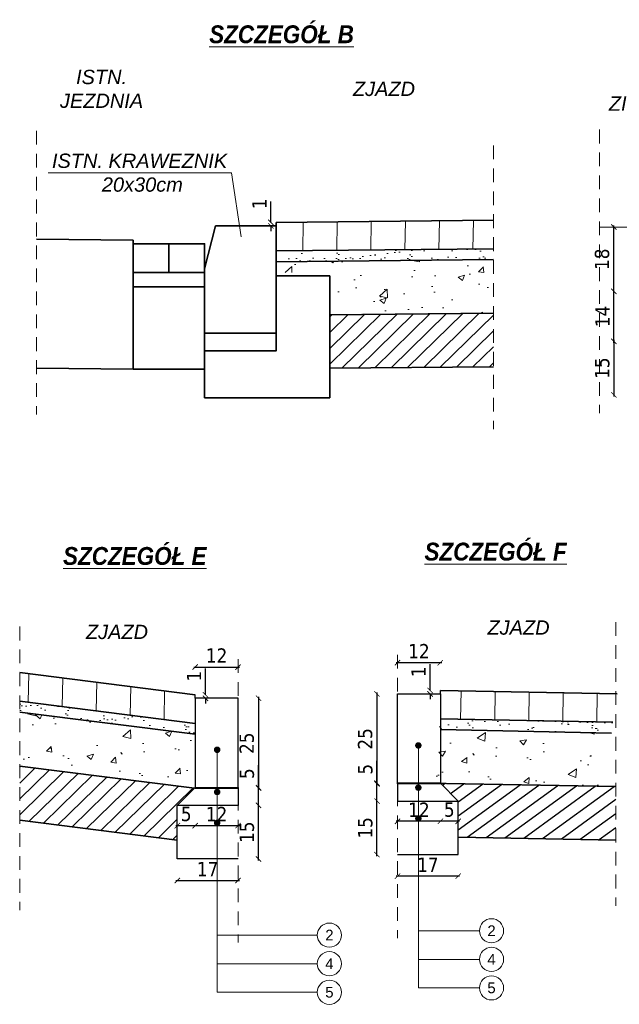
# Model space of a CAD drawing. Header units: metres. Extents: x 60256 to 62659, y -36238 to -34828.
# Tile 2 of 3: x 60948 to 61787, y -36206 to -34828. Entities that reach past the tile are written whole.
import ezdxf

# ---------------------------------------------------------------- set-up
doc = ezdxf.new("R2010")
doc.units = ezdxf.units.M
doc.linetypes.add('DGN Style 2', pattern=[6.424866, 3.85492, -2.569947])
for name, color, linetype, lineweight in [('DR_konstrukcja', 7, 'Continuous', 5), ('DR_kreskowanie', 7, 'Continuous', 5), ('DR_opis', 7, 'Continuous', 13), ('DR_przekroj', 7, 'Continuous', 35), ('DR_wymiar', 173, 'Continuous', 13)]:
    doc.layers.add(name, color=color, linetype=linetype, lineweight=lineweight)
doc.layers.add('HATCH', color=7, linetype='Continuous')
doc.styles.add('BIKWYM', font='BIKROMSW.shx', dxfattribs={"width": 0.65, "height": 1})
doc.styles.add('jacek', font='arial.ttf', dxfattribs={"height": 2.5})
doc.styles.get("Standard").update_dxf_attribs({"font": 'verdana.ttf'})
doc.styles.add('Tahoma', font='tahoma.ttf')
doc.dimstyles.new('aneta2', dxfattribs={"dimtxt": 15, "dimasz": 13, "dimexe": 9, "dimexo": 0.0625, "dimgap": 6, "dimtad": 1, "dimdec": 0, "dimlfac": 0.2, "dimzin": 0, "dimdsep": 46, "dimtxsty": 'Tahoma', "dimblk": 'ARCHTICK', "dimcen": 0.1, "dimdle": 2, "dimclrt": 256, "dimazin": 0, "dimtfac": 1, "dimtdec": 0, "dimtofl": 0, "dimtmove": 0, "dimatfit": 3, "dimldrblk": 'OBLIQUE', "dimfxl": 40, "dimfxlon": 1, "dimtolj": 1, "dimtzin": 0, "dimarcsym": 0})

# ---------------------------------------------------------------- blocks, each defined once
blk = doc.blocks.new('_ArchTick')
at = {"color": 0, "linetype": 'ByBlock', "const_width": 0.15}
blk.add_lwpolyline([(-0.5, -0.5), (0.5, 0.5)], dxfattribs=at)
blk = doc.blocks.new('*D285')
at = {"layer": 'Defpoints', "color": 0}
for p in [(61299.6, -35111.5), (61306.9, -35111.5), (61306.9, -35116.5)]:
    blk.add_point(p, dxfattribs=at)
at = {"layer": 'DR_wymiar', "color": 0, "lineweight": -2}
for p, q in [((61299.6, -35111.5), (61299.6, -35082.3)), ((61299.6, -35116.5), (61299.6, -35124))]:
    blk.add_line(p, q, dxfattribs=at)
at = {"layer": 'DR_wymiar', "color": 0, "linetype": 'ByBlock', "lineweight": -2, "xscale": 7.5, "yscale": 7.5, "zscale": 7.5}
for p, rotation in [((61299.6, -35111.5), 270), ((61299.6, -35116.5), 90)]:
    blk.add_blockref('_ArchTick', p, dxfattribs=dict(at, rotation=rotation))
at = {"layer": 'DR_wymiar', "color": 0, "insert": (61283.6, -35085.6), "char_height": 20, "attachment_point": 5, "rotation": 90, "style": 'Tahoma'}
blk.add_mtext('\\A1;1', dxfattribs=at)
blk = doc.blocks.new('_OBLIQUE')
at = {"color": 0, "linetype": 'ByBlock'}
blk.add_line((-0.5, -0.5), (0.5, 0.5), dxfattribs=at)
blk = doc.blocks.new('*D306')
at = {"layer": 'Defpoints', "color": 0}
for p in [(61865.1, -35278.1), (61779.7, -35353.1), (61855.1, -35353.1)]:
    blk.add_point(p, dxfattribs=at)
at = {"layer": 'DR_wymiar', "color": 0, "lineweight": -2}
blk.add_line((61779.7, -35276.1), (61779.7, -35355.1), dxfattribs=at)
at = {"layer": 'DR_wymiar', "color": 0, "linetype": 'ByBlock', "lineweight": -2, "xscale": 7.5, "yscale": 7.5, "zscale": 7.5}
for p, rotation in [((61779.7, -35278.1), 90), ((61779.7, -35353.1), 270)]:
    blk.add_blockref('_ArchTick', p, dxfattribs=dict(at, rotation=rotation))
at = {"layer": 'DR_wymiar', "color": 0, "insert": (61763.5, -35315.6), "char_height": 20, "attachment_point": 5, "rotation": 90, "style": 'Tahoma'}
blk.add_mtext('\\A1;15', dxfattribs=at)
blk = doc.blocks.new('*D313')
at = {"layer": 'Defpoints', "color": 0}
for p in [(61779.7, -35208.1), (61865.1, -35208.1), (61865.1, -35278.1)]:
    blk.add_point(p, dxfattribs=at)
at = {"layer": 'DR_wymiar', "color": 0, "lineweight": -2}
blk.add_line((61779.7, -35280.1), (61779.7, -35206.1), dxfattribs=at)
at = {"layer": 'DR_wymiar', "color": 0, "linetype": 'ByBlock', "lineweight": -2, "xscale": 7.5, "yscale": 7.5, "zscale": 7.5}
for p, rotation in [((61779.7, -35208.1), 90), ((61779.7, -35278.1), 270)]:
    blk.add_blockref('_ArchTick', p, dxfattribs=dict(at, rotation=rotation))
at = {"layer": 'DR_wymiar', "color": 0, "insert": (61763.7, -35243.1), "char_height": 20, "attachment_point": 5, "rotation": 90, "style": 'Tahoma'}
blk.add_mtext('\\A1;14', dxfattribs=at)
blk = doc.blocks.new('*D314')
at = {"layer": 'Defpoints', "color": 0}
for p in [(61779.7, -35118), (61865.1, -35118), (61865.1, -35208.1)]:
    blk.add_point(p, dxfattribs=at)
at = {"layer": 'DR_wymiar', "color": 0, "lineweight": -2}
blk.add_line((61779.7, -35210.1), (61779.7, -35116), dxfattribs=at)
at = {"layer": 'DR_wymiar', "color": 0, "linetype": 'ByBlock', "lineweight": -2, "xscale": 7.5, "yscale": 7.5, "zscale": 7.5}
for p, rotation in [((61779.7, -35118), 90), ((61779.7, -35208.1), 270)]:
    blk.add_blockref('_ArchTick', p, dxfattribs=dict(at, rotation=rotation))
at = {"layer": 'DR_wymiar', "color": 0, "insert": (61763.2, -35163.1), "char_height": 20, "attachment_point": 5, "rotation": 90, "style": 'Tahoma'}
blk.add_mtext('\\A1;18', dxfattribs=at)
blk = doc.blocks.new('*D328')
at = {"layer": 'Defpoints', "color": 0}
for p in [(61253.6, -35734.1), (61193.6, -35777.8), (61253.6, -35777.8)]:
    blk.add_point(p, dxfattribs=at)
at = {"layer": 'DR_wymiar', "color": 0, "lineweight": -2}
blk.add_line((61191.6, -35734.1), (61255.6, -35734.1), dxfattribs=at)
at = {"layer": 'DR_wymiar', "color": 0, "linetype": 'ByBlock', "lineweight": -2, "xscale": 7.5, "yscale": 7.5, "zscale": 7.5, "rotation": 180}
blk.add_blockref('_ArchTick', (61193.6, -35734.1), dxfattribs=at)
at = {"layer": 'DR_wymiar', "color": 0, "linetype": 'ByBlock', "lineweight": -2, "xscale": 7.5, "yscale": 7.5, "zscale": 7.5}
blk.add_blockref('_ArchTick', (61253.6, -35734.1), dxfattribs=at)
at = {"layer": 'DR_wymiar', "color": 0, "insert": (61223.6, -35717.9), "char_height": 20, "attachment_point": 5, "style": 'Tahoma'}
blk.add_mtext('\\A1;12', dxfattribs=at)
blk = doc.blocks.new('*D329')
at = {"layer": 'Defpoints', "color": 0}
for p in [(61193.6, -35772.8), (61193.6, -35777.8), (61208, -35777.8)]:
    blk.add_point(p, dxfattribs=at)
at = {"layer": 'DR_wymiar', "color": 0, "lineweight": -2}
for p, q in [((61208, -35772.8), (61208, -35736)), ((61208, -35777.8), (61208, -35785.3))]:
    blk.add_line(p, q, dxfattribs=at)
at = {"layer": 'DR_wymiar', "color": 0, "linetype": 'ByBlock', "lineweight": -2, "xscale": 7.5, "yscale": 7.5, "zscale": 7.5}
for p, rotation in [((61208, -35772.8), 270), ((61208, -35777.8), 90)]:
    blk.add_blockref('_ArchTick', p, dxfattribs=dict(at, rotation=rotation))
at = {"layer": 'DR_wymiar', "color": 0, "insert": (61192, -35746.9), "char_height": 20, "attachment_point": 5, "rotation": 90, "style": 'Tahoma'}
blk.add_mtext('\\A1;1', dxfattribs=at)
blk = doc.blocks.new('*D330')
at = {"layer": 'Defpoints', "color": 0}
for p in [(61253.6, -35777.8), (61253.6, -35903.7), (61282.3, -35903.7)]:
    blk.add_point(p, dxfattribs=at)
at = {"layer": 'DR_wymiar', "color": 0, "lineweight": -2}
blk.add_line((61282.3, -35775.8), (61282.3, -35905.7), dxfattribs=at)
at = {"layer": 'DR_wymiar', "color": 0, "linetype": 'ByBlock', "lineweight": -2, "xscale": 7.5, "yscale": 7.5, "zscale": 7.5}
for p, rotation in [((61282.3, -35777.8), 90), ((61282.3, -35903.7), 270)]:
    blk.add_blockref('_ArchTick', p, dxfattribs=dict(at, rotation=rotation))
at = {"layer": 'DR_wymiar', "color": 0, "insert": (61265.9, -35840.7), "char_height": 20, "attachment_point": 5, "rotation": 90, "style": 'Tahoma'}
blk.add_mtext('\\A1;25', dxfattribs=at)
blk = doc.blocks.new('*D331')
at = {"layer": 'Defpoints', "color": 0}
for p in [(61253.6, -35902.8), (61282.3, -35902.8), (61253.6, -35927.8)]:
    blk.add_point(p, dxfattribs=at)
at = {"layer": 'DR_wymiar', "color": 0, "lineweight": -2}
for p, q in [((61282.3, -35902.8), (61282.3, -35871.4)), ((61282.3, -35929.8), (61282.3, -35902.8))]:
    blk.add_line(p, q, dxfattribs=at)
at = {"layer": 'DR_wymiar', "color": 0, "linetype": 'ByBlock', "lineweight": -2, "xscale": 7.5, "yscale": 7.5, "zscale": 7.5}
for p, rotation in [((61282.3, -35902.8), 90), ((61282.3, -35927.8), 270)]:
    blk.add_blockref('_ArchTick', p, dxfattribs=dict(at, rotation=rotation))
at = {"layer": 'DR_wymiar', "color": 0, "insert": (61266.1, -35883.3), "char_height": 20, "attachment_point": 5, "rotation": 90, "style": 'Tahoma'}
blk.add_mtext('\\A1;5', dxfattribs=at)
blk = doc.blocks.new('*D332')
at = {"layer": 'Defpoints', "color": 0}
for p in [(61253.6, -35927.8), (61282.3, -35927.8), (61253.6, -36002.8)]:
    blk.add_point(p, dxfattribs=at)
at = {"layer": 'DR_wymiar', "color": 0, "lineweight": -2}
blk.add_line((61282.3, -36004.8), (61282.3, -35925.8), dxfattribs=at)
at = {"layer": 'DR_wymiar', "color": 0, "linetype": 'ByBlock', "lineweight": -2, "xscale": 7.5, "yscale": 7.5, "zscale": 7.5}
for p, rotation in [((61282.3, -35927.8), 90.00000000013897), ((61282.3, -36002.8), 270.0000000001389)]:
    blk.add_blockref('_ArchTick', p, dxfattribs=dict(at, rotation=rotation))
at = {"layer": 'DR_wymiar', "color": 0, "insert": (61266.1, -35965.3), "char_height": 20, "attachment_point": 5, "rotation": 90, "style": 'Tahoma'}
blk.add_mtext('\\A1;15', dxfattribs=at)
blk = doc.blocks.new('*D333')
at = {"layer": 'Defpoints', "color": 0}
for p in [(61193.6, -35903.7), (61168.6, -35927.8), (61193.6, -35956.1)]:
    blk.add_point(p, dxfattribs=at)
at = {"layer": 'DR_wymiar', "color": 0, "lineweight": -2}
blk.add_line((61166.6, -35956.1), (61195.6, -35956.1), dxfattribs=at)
at = {"layer": 'DR_wymiar', "color": 0, "linetype": 'ByBlock', "lineweight": -2, "xscale": 7.5, "yscale": 7.5, "zscale": 7.5, "rotation": 180}
blk.add_blockref('_ArchTick', (61168.6, -35956.1), dxfattribs=at)
at = {"layer": 'DR_wymiar', "color": 0, "linetype": 'ByBlock', "lineweight": -2, "xscale": 7.5, "yscale": 7.5, "zscale": 7.5}
blk.add_blockref('_ArchTick', (61193.6, -35956.1), dxfattribs=at)
at = {"layer": 'DR_wymiar', "color": 0, "insert": (61181.1, -35939.9), "char_height": 20, "attachment_point": 5, "style": 'Tahoma'}
blk.add_mtext('\\A1;5', dxfattribs=at)
blk = doc.blocks.new('*D334')
at = {"layer": 'Defpoints', "color": 0}
for p in [(61193.6, -35903.7), (61253.6, -35902.8), (61253.6, -35956.1)]:
    blk.add_point(p, dxfattribs=at)
at = {"layer": 'DR_wymiar', "color": 0, "lineweight": -2}
blk.add_line((61191.6, -35956.1), (61255.6, -35956.1), dxfattribs=at)
at = {"layer": 'DR_wymiar', "color": 0, "linetype": 'ByBlock', "lineweight": -2, "xscale": 7.5, "yscale": 7.5, "zscale": 7.5, "rotation": 180}
blk.add_blockref('_ArchTick', (61193.6, -35956.1), dxfattribs=at)
at = {"layer": 'DR_wymiar', "color": 0, "linetype": 'ByBlock', "lineweight": -2, "xscale": 7.5, "yscale": 7.5, "zscale": 7.5}
blk.add_blockref('_ArchTick', (61253.6, -35956.1), dxfattribs=at)
at = {"layer": 'DR_wymiar', "color": 0, "insert": (61223.6, -35939.9), "char_height": 20, "attachment_point": 5, "style": 'Tahoma'}
blk.add_mtext('\\A1;12', dxfattribs=at)
blk = doc.blocks.new('*D335')
at = {"layer": 'Defpoints', "color": 0}
for p in [(61168.6, -36002.8), (61253.6, -36002.8), (61253.6, -36032.9)]:
    blk.add_point(p, dxfattribs=at)
at = {"layer": 'DR_wymiar', "color": 0, "lineweight": -2}
blk.add_line((61166.6, -36032.9), (61255.6, -36032.9), dxfattribs=at)
at = {"layer": 'DR_wymiar', "color": 0, "linetype": 'ByBlock', "lineweight": -2, "xscale": 7.5, "yscale": 7.5, "zscale": 7.5, "rotation": 180}
blk.add_blockref('_ArchTick', (61168.6, -36032.9), dxfattribs=at)
at = {"layer": 'DR_wymiar', "color": 0, "linetype": 'ByBlock', "lineweight": -2, "xscale": 7.5, "yscale": 7.5, "zscale": 7.5}
blk.add_blockref('_ArchTick', (61253.6, -36032.9), dxfattribs=at)
at = {"layer": 'DR_wymiar', "color": 0, "insert": (61211.1, -36016.9), "char_height": 20, "attachment_point": 5, "style": 'Tahoma'}
blk.add_mtext('\\A1;17', dxfattribs=at)
blk = doc.blocks.new('*D349')
at = {"layer": 'Defpoints', "color": 0}
for p in [(61476.8, -35728), (61476.8, -35771.7), (61536.8, -35771.7)]:
    blk.add_point(p, dxfattribs=at)
at = {"layer": 'DR_wymiar', "color": 0, "lineweight": -2}
blk.add_line((61538.8, -35728), (61474.8, -35728), dxfattribs=at)
at = {"layer": 'DR_wymiar', "color": 0, "linetype": 'ByBlock', "lineweight": -2, "xscale": 7.5, "yscale": 7.5, "zscale": 7.5, "rotation": 180}
blk.add_blockref('_ArchTick', (61476.8, -35728), dxfattribs=at)
at = {"layer": 'DR_wymiar', "color": 0, "linetype": 'ByBlock', "lineweight": -2, "xscale": 7.5, "yscale": 7.5, "zscale": 7.5}
blk.add_blockref('_ArchTick', (61536.8, -35728), dxfattribs=at)
at = {"layer": 'DR_wymiar', "color": 0, "insert": (61506.8, -35711.8), "char_height": 20, "attachment_point": 5, "style": 'Tahoma'}
blk.add_mtext('\\A1;12', dxfattribs=at)
blk = doc.blocks.new('*D350')
at = {"layer": 'Defpoints', "color": 0}
for p in [(61522.4, -35771.7), (61536.8, -35766.7), (61536.8, -35771.7)]:
    blk.add_point(p, dxfattribs=at)
at = {"layer": 'DR_wymiar', "color": 0, "lineweight": -2}
for p, q in [((61522.4, -35766.7), (61522.4, -35729.9)), ((61522.4, -35771.7), (61522.4, -35779.2))]:
    blk.add_line(p, q, dxfattribs=at)
at = {"layer": 'DR_wymiar', "color": 0, "linetype": 'ByBlock', "lineweight": -2, "xscale": 7.5, "yscale": 7.5, "zscale": 7.5}
for p, rotation in [((61522.4, -35766.7), 270), ((61522.4, -35771.7), 90)]:
    blk.add_blockref('_ArchTick', p, dxfattribs=dict(at, rotation=rotation))
at = {"layer": 'DR_wymiar', "color": 0, "insert": (61506.3, -35740.8), "char_height": 20, "attachment_point": 5, "rotation": 90, "style": 'Tahoma'}
blk.add_mtext('\\A1;1', dxfattribs=at)
blk = doc.blocks.new('*D351')
at = {"layer": 'Defpoints', "color": 0}
for p in [(61476.8, -35771.7), (61448.1, -35897.6), (61476.8, -35897.6)]:
    blk.add_point(p, dxfattribs=at)
at = {"layer": 'DR_wymiar', "color": 0, "lineweight": -2}
blk.add_line((61448.1, -35769.7), (61448.1, -35899.6), dxfattribs=at)
at = {"layer": 'DR_wymiar', "color": 0, "linetype": 'ByBlock', "lineweight": -2, "xscale": 7.5, "yscale": 7.5, "zscale": 7.5}
for p, rotation in [((61448.1, -35771.7), 90), ((61448.1, -35897.6), 270)]:
    blk.add_blockref('_ArchTick', p, dxfattribs=dict(at, rotation=rotation))
at = {"layer": 'DR_wymiar', "color": 0, "insert": (61431.6, -35834.6), "char_height": 20, "attachment_point": 5, "rotation": 90, "style": 'Tahoma'}
blk.add_mtext('\\A1;25', dxfattribs=at)
blk = doc.blocks.new('*D352')
at = {"layer": 'Defpoints', "color": 0}
for p in [(61448.1, -35896.7), (61476.8, -35896.7), (61476.8, -35921.7)]:
    blk.add_point(p, dxfattribs=at)
at = {"layer": 'DR_wymiar', "color": 0, "lineweight": -2}
for p, q in [((61448.1, -35896.7), (61448.1, -35865.3)), ((61448.1, -35923.7), (61448.1, -35896.7))]:
    blk.add_line(p, q, dxfattribs=at)
at = {"layer": 'DR_wymiar', "color": 0, "linetype": 'ByBlock', "lineweight": -2, "xscale": 7.5, "yscale": 7.5, "zscale": 7.5}
for p, rotation in [((61448.1, -35896.7), 90), ((61448.1, -35921.7), 270)]:
    blk.add_blockref('_ArchTick', p, dxfattribs=dict(at, rotation=rotation))
at = {"layer": 'DR_wymiar', "color": 0, "insert": (61431.9, -35877.2), "char_height": 20, "attachment_point": 5, "rotation": 90, "style": 'Tahoma'}
blk.add_mtext('\\A1;5', dxfattribs=at)
blk = doc.blocks.new('*D353')
at = {"layer": 'Defpoints', "color": 0}
for p in [(61448.1, -35921.7), (61476.8, -35921.7), (61476.8, -35996.7)]:
    blk.add_point(p, dxfattribs=at)
at = {"layer": 'DR_wymiar', "color": 0, "lineweight": -2}
blk.add_line((61448.1, -35998.7), (61448.1, -35919.7), dxfattribs=at)
at = {"layer": 'DR_wymiar', "color": 0, "linetype": 'ByBlock', "lineweight": -2, "xscale": 7.5, "yscale": 7.5, "zscale": 7.5}
for p, rotation in [((61448.1, -35921.7), 89.99999999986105), ((61448.1, -35996.7), 269.999999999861)]:
    blk.add_blockref('_ArchTick', p, dxfattribs=dict(at, rotation=rotation))
at = {"layer": 'DR_wymiar', "color": 0, "insert": (61431.8, -35959.2), "char_height": 20, "attachment_point": 5, "rotation": 90, "style": 'Tahoma'}
blk.add_mtext('\\A1;15', dxfattribs=at)
blk = doc.blocks.new('*D354')
at = {"layer": 'Defpoints', "color": 0}
for p in [(61536.8, -35897.6), (61561.8, -35921.7), (61536.8, -35950)]:
    blk.add_point(p, dxfattribs=at)
at = {"layer": 'DR_wymiar', "color": 0, "lineweight": -2}
blk.add_line((61563.8, -35950), (61534.8, -35950), dxfattribs=at)
at = {"layer": 'DR_wymiar', "color": 0, "linetype": 'ByBlock', "lineweight": -2, "xscale": 7.5, "yscale": 7.5, "zscale": 7.5, "rotation": 180}
blk.add_blockref('_ArchTick', (61536.8, -35950), dxfattribs=at)
at = {"layer": 'DR_wymiar', "color": 0, "linetype": 'ByBlock', "lineweight": -2, "xscale": 7.5, "yscale": 7.5, "zscale": 7.5}
blk.add_blockref('_ArchTick', (61561.8, -35950), dxfattribs=at)
at = {"layer": 'DR_wymiar', "color": 0, "insert": (61549.3, -35933.8), "char_height": 20, "attachment_point": 5, "style": 'Tahoma'}
blk.add_mtext('\\A1;5', dxfattribs=at)
blk = doc.blocks.new('*D355')
at = {"layer": 'Defpoints', "color": 0}
for p in [(61476.8, -35896.7), (61536.8, -35897.6), (61476.8, -35950)]:
    blk.add_point(p, dxfattribs=at)
at = {"layer": 'DR_wymiar', "color": 0, "lineweight": -2}
blk.add_line((61538.8, -35950), (61474.8, -35950), dxfattribs=at)
at = {"layer": 'DR_wymiar', "color": 0, "linetype": 'ByBlock', "lineweight": -2, "xscale": 7.5, "yscale": 7.5, "zscale": 7.5, "rotation": 180}
blk.add_blockref('_ArchTick', (61476.8, -35950), dxfattribs=at)
at = {"layer": 'DR_wymiar', "color": 0, "linetype": 'ByBlock', "lineweight": -2, "xscale": 7.5, "yscale": 7.5, "zscale": 7.5}
blk.add_blockref('_ArchTick', (61536.8, -35950), dxfattribs=at)
at = {"layer": 'DR_wymiar', "color": 0, "insert": (61506.8, -35933.8), "char_height": 20, "attachment_point": 5, "style": 'Tahoma'}
blk.add_mtext('\\A1;12', dxfattribs=at)
blk = doc.blocks.new('*D356')
at = {"layer": 'Defpoints', "color": 0}
for p in [(61476.8, -35996.7), (61561.8, -35996.7), (61476.8, -36026.8)]:
    blk.add_point(p, dxfattribs=at)
at = {"layer": 'DR_wymiar', "color": 0, "lineweight": -2}
blk.add_line((61563.8, -36026.8), (61474.8, -36026.8), dxfattribs=at)
at = {"layer": 'DR_wymiar', "color": 0, "linetype": 'ByBlock', "lineweight": -2, "xscale": 7.5, "yscale": 7.5, "zscale": 7.5, "rotation": 180}
blk.add_blockref('_ArchTick', (61476.8, -36026.8), dxfattribs=at)
at = {"layer": 'DR_wymiar', "color": 0, "linetype": 'ByBlock', "lineweight": -2, "xscale": 7.5, "yscale": 7.5, "zscale": 7.5}
blk.add_blockref('_ArchTick', (61561.8, -36026.8), dxfattribs=at)
at = {"layer": 'DR_wymiar', "color": 0, "insert": (61519.3, -36010.8), "char_height": 20, "attachment_point": 5, "style": 'Tahoma'}
blk.add_mtext('\\A1;17', dxfattribs=at)

msp = doc.modelspace()

# ---------------------------------------------------------------- hatches: boundary and pattern name
at = {"layer": 'DR_kreskowanie', "transparency": 33554687}
h = msp.add_hatch(dxfattribs=at)
h.set_pattern_fill('LINE', scale=15, angle=89, style=0)
h.set_pattern_definition([(89, (74353.33, 8829.71), (-47.617746, 0.83117), [])])
h.paths.add_polyline_path([(61306.9, -35111.5), (61306.9, -35151.5), (61541.9, -35149.2), (61541.9, -35109.2)])
h.paths.add_polyline_path([(61611.1, -35108.5), (61541.9, -35109.2), (61541.9, -35149.2), (61611.1, -35148.5)])
h = msp.add_hatch(dxfattribs=at)
h.set_pattern_fill('AR-SAND', color=256, scale=0.5, angle=179.3926, style=0)
h.set_pattern_definition([(216.892556, (77328.653, 17136.704), (0.54054, -24.477768), [0, -19.304, 0, -21.59, 0, -20.6375]), (186.892556, (77328.653, 17136.704), (-22.85488, -35.600955), [0, -10.414, 0, -17.399, 0, -6.6675]), (146.892556, (77344.273, 17136.538), (-39.548158, 0.347438), [0, -6.35, 0, -22.86, 0, -29.845]), (136.892556, (77344.273, 17136.538), (-38.293849, -10.74109), [0, -3.175, 0, -14.986, 0, -17.145])])
h.paths.add_polyline_path([(61306.9, -35166.5), (61541.9, -35164.2), (61541.9, -35149.2), (61306.9, -35151.5)])
h.paths.add_polyline_path([(61611.1, -35148.5), (61541.9, -35149.2), (61541.9, -35164.2), (61611.1, -35163.5)])
h = msp.add_hatch(dxfattribs=at)
h.set_pattern_fill('AR-CONC', color=256, scale=0.5, angle=355.384, style=0)
h.set_pattern_definition([(45.384, (77328.65, 17136.7), (90.1555, -15.27455), [9.525, -104.775]), (350.384, (77328.65, 17136.7), (-9.87669, 96.63672), [7.62, -83.82029]), (95.83545, (77336.17, 17135.43), (80.27881, 81.36216), [8.095, -89.04512]), (41.5682, (77330.7, 17162.02), (133.40817, -31.86083), [14.2875, -157.1625]), (92.01956, (77341.81, 17159.37), (128.27313, 113.75898), [12.1425, -133.5678]), (346.56815, (77330.7, 17162.02), (128.27313, 113.75898), [11.43, -125.72987]), (16.384, (77342.845, 17154.67), (71.4463, -57.0675), [9.525, -104.775]), (321.384, (77342.845, 17154.67), (38.21225, 89.30844), [7.62, -83.82]), (66.83545, (77348.8, 17149.91), (109.65855, 32.24094), [8.095, -89.04497]), (32.884, (77328.653, 17136.704), (4.94167, 42.016109), [0, -82.804, 0, -85.09, 0, -84.1375]), (2.884, (77328.653, 17136.704), (37.332592, 47.239086), [0, -48.514, 0, -80.899, 0, -32.0675]), (322.884, (77300.424, 17138.983), (67.344883, -8.311059), [0, -31.75, 0, -99.06, 0, -131.445]), (312.884, (77287.765, 17140.005), (74.847485, 6.711497), [0, -41.275, 0, -65.786, 0, -93.345])])
h.paths.add_polyline_path([(61611.1, -35163.5), (61541.9, -35164.2), (61541.9, -35239.2), (61611.1, -35238.5)])
h.paths.add_polyline_path([(61306.9, -35181.5), (61381.9, -35181.5), (61381.9, -35240.8), (61541.9, -35239.2), (61541.9, -35164.2), (61306.9, -35166.5)])
h = msp.add_hatch(dxfattribs=at)
h.set_pattern_fill('LINE', scale=15, angle=89, style=0)
h.set_pattern_definition([(89, (71874.98, 8285.833), (-47.617746, 0.83117), [])])
h.paths.add_polyline_path([(61192.6, -35772.7), (61193.6, -35775.4), (61193.6, -35777.8), (61193.6, -35813.1), (60948, -35781.9), (60948, -35741.6)])
h = msp.add_hatch(dxfattribs=at)
h.set_pattern_fill('LINE', scale=15, angle=89, style=0)
h.set_pattern_definition([(89, (72256.99, 9126.29), (-47.617746, 0.83117), [])])
h.paths.add_polyline_path([(61537.8, -35766.7), (61536.5, -35769.3), (61536.1, -35771.6), (61531, -35806.6), (61778.4, -35811.4), (61784.3, -35771.5)])
h = msp.add_hatch(dxfattribs=at)
h.set_pattern_fill('AR-SAND', color=256, scale=0.5, angle=179.3926, style=0)
h.set_pattern_definition([(216.892556, (74850.301, 16592.827), (0.54054, -24.477768), [0, -19.304, 0, -21.59, 0, -20.6375]), (186.892556, (74850.3, 16592.827), (-22.85488, -35.600955), [0, -10.414, 0, -17.399, 0, -6.6675]), (146.892556, (74865.921, 16592.661), (-39.548158, 0.347438), [0, -6.35, 0, -22.86, 0, -29.845]), (136.892556, (74865.92, 16592.66), (-38.293849, -10.74109), [0, -3.175, 0, -14.986, 0, -17.145])])
h.paths.add_polyline_path([(61193.6, -35813.1), (61193.6, -35828.2), (60948, -35797.1), (60948, -35781.9)])
h = msp.add_hatch(dxfattribs=at)
h.set_pattern_fill('AR-CONC', color=256, scale=0.5, angle=355.384, style=0)
h.set_pattern_definition([(45.384, (74850.3, 16592.83), (90.1555, -15.27455), [9.525, -104.775]), (350.384, (74850.3, 16592.83), (-9.87669, 96.63672), [7.62, -83.82029]), (95.83545, (74857.81, 16591.55), (80.27881, 81.36216), [8.095, -89.04512]), (41.5682, (74852.35, 16618.14), (133.40817, -31.86083), [14.2875, -157.1625]), (92.01956, (74863.46, 16615.49), (128.27313, 113.75898), [12.1425, -133.5678]), (346.56815, (74852.35, 16618.14), (128.27313, 113.75898), [11.43, -125.72987]), (16.384, (74864.49, 16610.79), (71.4463, -57.0675), [9.525, -104.775]), (321.384, (74864.49, 16610.79), (38.21225, 89.30844), [7.62, -83.82]), (66.83545, (74870.45, 16606.04), (109.65855, 32.24094), [8.095, -89.04497]), (32.884, (74850.3, 16592.827), (4.94167, 42.016109), [0, -82.804, 0, -85.09, 0, -84.1375]), (2.884, (74850.3, 16592.827), (37.332592, 47.239086), [0, -48.514, 0, -80.899, 0, -32.0675]), (322.884, (74822.072, 16595.106), (67.344883, -8.311059), [0, -31.75, 0, -99.06, 0, -131.445]), (312.884, (74809.413, 16596.13), (74.847485, 6.711497), [0, -41.275, 0, -65.786, 0, -93.345])])
h.paths.add_polyline_path([(61193.6, -35902.8), (61193.6, -35828.2), (60948, -35797.1), (60948, -35872.7), (61192.6, -35903.7)])
h = msp.add_hatch(dxfattribs=at)
h.set_pattern_fill('AR-SAND', color=256, scale=0.5, angle=352.2525, style=0)
h.set_pattern_definition([(208.537656, (82817.639, 14035.288), (-3.021921, -24.296529), [0, -19.304, 0, -21.59, 0, -20.6375]), (178.537656, (82817.64, 14035.288), (-27.785292, -31.902211), [0, -10.414, 0, -17.399, 0, -6.6675]), (138.537656, (82833.07, 14032.854), (-39.0779495, 6.090267), [0, -6.35, 0, -22.86, 0, -29.845]), (128.53766, (82833.07, 14032.854), (-39.448163, -5.062835), [0, -3.175, 0, -14.986, 0, -17.145])])
h.paths.add_polyline_path([(61531, -35806.6), (61528.8, -35821.5), (61776.2, -35826.4), (61778.4, -35811.4)])
h = msp.add_hatch(dxfattribs=at)
h.set_pattern_fill('AR-CONC', color=256, scale=0.5, angle=176.2611, style=0)
h.set_pattern_definition([(37.0291, (82817.64, 14035.29), (86.97923, -28.21242), [9.525, -104.775]), (342.0291, (82817.64, 14035.29), (4.26986, 97.04624), [7.62, -83.82029]), (87.48055, (82824.89, 14032.94), (91.24909, 68.83381), [8.095, -89.04512]), (33.2133, (82823.34, 14060.04), (127.3628, -50.90746), [14.2875, -157.1625]), (83.66466, (82833.95, 14055.8), (143.44144, 93.91302), [12.1425, -133.5678]), (338.21325, (82823.34, 14060.04), (143.44144, 93.91302), [11.43, -125.72987]), (8.0291, (82834.29, 14051), (62.39589, -66.8433), [9.525, -104.775]), (313.0291, (82834.29, 14051), (50.7836, 82.80821), [7.62, -83.82]), (58.48055, (82839.49, 14045.43), (113.1795, 15.96491), [8.095, -89.04497]), (24.529104, (82817.64, 14035.288), (10.994344, 40.852147), [0, -82.804, 0, -85.09, 0, -84.1375]), (354.5291, (82817.64, 14035.288), (43.800423, 41.313154), [0, -48.514, 0, -80.899, 0, -32.0675]), (314.5291, (82790.04, 14041.644), (65.42252, -18.008353), [0, -31.75, 0, -99.06, 0, -131.445]), (304.5291, (82777.665, 14044.495), (75.02834, -4.23539), [0, -41.275, 0, -65.786, 0, -93.345])])
h.paths.add_polyline_path([(61518, -35895.3), (61528.8, -35821.5), (61776.2, -35826.4), (61765.2, -35901.2), (61518.7, -35896.4)])
at = {"layer": 'DR_wymiar'}
h = msp.add_hatch(color=256, dxfattribs=at)
h.dxf.hatch_style = 1
h.paths.add_polyline_path([(61506, -35848.4, -1), (61506, -35839.2)])
h.paths.add_polyline_path([(61506, -35848.4), (61506, -35839.2, -0.414214), (61510.6, -35843.8, -0.414214)])
h = msp.add_hatch(color=256, dxfattribs=at)
h.dxf.hatch_style = 1
h.paths.add_polyline_path([(61224.4, -35854.5, 1), (61224.4, -35845.3)])
h.paths.add_polyline_path([(61224.4, -35854.5), (61224.4, -35845.3, 0.414214), (61219.8, -35849.9, 0.414214)])
h = msp.add_hatch(color=256, dxfattribs=at)
h.dxf.hatch_style = 1
h.paths.add_polyline_path([(61224.4, -35913.6, 1), (61224.4, -35904.4)])
h.paths.add_polyline_path([(61224.4, -35913.6), (61224.4, -35904.4, 0.414214), (61219.8, -35909, 0.414214)])
h = msp.add_hatch(color=256, dxfattribs=at)
h.dxf.hatch_style = 1
h.paths.add_polyline_path([(61506, -35907.5, -1), (61506, -35898.3)])
h.paths.add_polyline_path([(61506, -35907.5), (61506, -35898.3, -0.414214), (61510.6, -35902.9, -0.414214)])
h = msp.add_hatch(color=256, dxfattribs=at)
h.dxf.hatch_style = 1
h.paths.add_polyline_path([(61224.4, -35956.8, 1), (61224.4, -35947.6)])
h.paths.add_polyline_path([(61224.4, -35956.8), (61224.4, -35947.6, 0.414214), (61219.8, -35952.2, 0.414214)])
h = msp.add_hatch(color=256, dxfattribs=at)
h.dxf.hatch_style = 1
h.paths.add_polyline_path([(61506, -35950.7, -1), (61506, -35941.5)])
h.paths.add_polyline_path([(61506, -35950.7), (61506, -35941.5, -0.414214), (61510.6, -35946.1, -0.414214)])
at = {"layer": 'HATCH', "transparency": 33554687}
h = msp.add_hatch(dxfattribs=at)
h.set_pattern_fill('ANSI31', scale=5, angle=359.3926)
h.set_pattern_definition([(44.392556, (77328.653, 17136.704), (-11.1056818, 11.343697), [])])
h.paths.add_polyline_path([(61381.9, -35240.8), (61381.9, -35315.8), (61541.9, -35314.2), (61541.9, -35239.2)])
h.paths.add_polyline_path([(61611.1, -35238.5), (61541.9, -35239.2), (61541.9, -35314.2), (61611.1, -35313.5)])
h = msp.add_hatch(dxfattribs=at)
h.set_pattern_fill('ANSI31', scale=5, angle=359.3926)
h.set_pattern_definition([(44.392556, (74850.301, 16592.827), (-11.1056818, 11.343697), [])])
h.paths.add_polyline_path([(61168.6, -35927.8), (61192.6, -35903.7), (60948, -35872.7), (60948, -35948.3), (61168.6, -35976.3)])
h = msp.add_hatch(dxfattribs=at)
h.set_pattern_fill('ANSI31', scale=5, angle=172.2525)
h.set_pattern_definition([(36.037656, (82817.639, 14035.288), (-9.3395297, 12.8370094), [])])
h.paths.add_polyline_path([(61536.9, -35896.7), (61782.4, -35901.5), (61782.4, -35976), (61561.8, -35972.2), (61561.8, -35921.7)])
h.paths.add_polyline_path([(61535.6, -35896.7), (61518.7, -35896.4), (61519, -35896.7)])

# ---------------------------------------------------------------- linework, layer by layer
at = {"layer": 'DR_konstrukcja'}
msp.add_lwpolyline([(60987.7, -35042), (61244.5, -35042), (61258.2, -35131.8)], dxfattribs=at)
at = {"layer": 'DR_kreskowanie'}
msp.add_lwpolyline([(61759.3, -35118), (61865.1, -35118)], dxfattribs=at)
at = {"layer": 'DR_przekroj', "linetype": 'DGN Style 2', "lineweight": 15, "ltscale": 5.0001}
for p, q in [((60971.4, -34983.3), (60971.4, -35380.3)), ((61759.3, -34981.6), (61759.3, -35378.6)), ((61611.1, -35003.8), (61611.1, -35400.8)), ((61782.4, -35671.3), (61782.4, -36068.3)), ((60948, -35677.4), (60948, -36074.4)), ((61476.8, -35716.8), (61476.8, -36113.8)), ((61253.6, -35722.9), (61253.6, -36119.9))]:
    msp.add_line(p, q, dxfattribs=at)
at = {"layer": 'DR_przekroj'}
for points in [[(61306.9, -35111.5), (61611.1, -35108.5)], [(61306.9, -35116.5), (61306.9, -35111.5)], [(61306.9, -35151.5), (61611.1, -35148.5)], [(61306.9, -35166.5), (61611.1, -35163.5)], [(61381.9, -35240.8), (61611.1, -35238.5)], [(61381.9, -35315.8), (61611.1, -35313.5)], [(60948, -35741.6), (61193.6, -35772.8)], [(61784.3, -35771.5), (61536.8, -35766.7)], [(60948, -35781.9), (61193.6, -35813.1)], [(60948, -35797.1), (61193.6, -35828.2)], [(61778.4, -35811.4), (61536.8, -35806.7)], [(61776.2, -35826.4), (61536.8, -35821.7)], [(60948, -35872.7), (61192.6, -35903.7)], [(61782.4, -35901.5), (61518.7, -35896.4)], [(60948, -35948.3), (61168.6, -35976.3)], [(61782.4, -35976.5), (61561.8, -35972.2)]]:
    msp.add_lwpolyline(points, dxfattribs=at)
at = {"layer": 'DR_przekroj', "color": 251}
msp.add_lwpolyline([(61221.9, -35116.5), (61206.9, -35176.5), (61206.9, -35266.5), (61306.9, -35266.5), (61306.9, -35116.5)], close=True, dxfattribs=at)
for points in [[(60971.4, -35135.2), (61106.9, -35136.5)], [(61106.9, -35141.5), (61106.9, -35136.5)], [(61106.9, -35141.5), (61206.9, -35141.5), (61206.9, -35181.5), (61106.9, -35181.5), (61106.9, -35141.5)], [(61156.9, -35181.5), (61156.9, -35141.5)], [(61206.9, -35181.5), (61206.9, -35201.5), (61106.9, -35201.5), (61106.9, -35181.5)], [(61206.9, -35357), (61381.9, -35357), (61381.9, -35186.5), (61306.9, -35186.5)], [(61106.9, -35201.5), (61106.9, -35317), (61206.9, -35317)], [(61206.9, -35266.5), (61206.9, -35291.5), (61306.9, -35291.5), (61306.9, -35266.5)], [(61206.9, -35317), (61206.9, -35291.5)], [(60971.4, -35315.7), (61106.9, -35317)], [(61206.9, -35357), (61206.9, -35317)]]:
    msp.add_lwpolyline(points, dxfattribs=at)
at = {"layer": 'DR_przekroj', "lineweight": 30}
for points in [[(61193.6, -35777.8), (61193.6, -35772.8)], [(61536.8, -35771.7), (61536.8, -35766.7)]]:
    msp.add_lwpolyline(points, dxfattribs=at)
at = {"layer": 'DR_przekroj', "color": 7, "lineweight": 30}
for points in [[(61536.8, -35771.7), (61536.8, -35897.6), (61476.8, -35897.6), (61476.8, -35771.7)], [(61476.8, -35771.7), (61536.8, -35771.7)], [(61193.6, -35777.8), (61193.6, -35903.7), (61253.6, -35903.7), (61253.6, -35777.8)], [(61253.6, -35777.8), (61193.6, -35777.8)], [(61476.8, -35996.7), (61561.8, -35996.7), (61561.8, -35921.7), (61536.8, -35896.7), (61476.8, -35896.7), (61476.8, -35921.7), (61561.8, -35921.7)], [(61253.6, -36002.8), (61168.6, -36002.8), (61168.6, -35927.8), (61193.6, -35902.8), (61253.6, -35902.8), (61253.6, -35927.8), (61168.6, -35927.8)]]:
    msp.add_lwpolyline(points, dxfattribs=at)
at = {"layer": 'DR_wymiar'}
for p, q in [((61224.4, -35850.4), (61224.4, -36189.4)), ((61506, -35844.3), (61506, -36183.3)), ((61506, -36103.3), (61591.5, -36103.3)), ((61364.7, -36109.4), (61224.4, -36109.4)), ((61506, -36143.3), (61591.5, -36143.3)), ((61364.7, -36149.4), (61224.4, -36149.4)), ((61506, -36183.3), (61591.5, -36183.3)), ((61364.7, -36189.4), (61224.4, -36189.4))]:
    msp.add_line(p, q, dxfattribs=at)
for centre in [(61608.4, -36103.3), (61381.5, -36109.4), (61608.4, -36143.3), (61381.5, -36149.4), (61381.5, -36189.4), (61608.4, -36183.3)]:
    msp.add_circle(centre, 16.9, dxfattribs=at)

# ---------------------------------------------------------------- texts
at = {"layer": 'DR_opis', "attachment_point": 5}
for s, insert, char_height, width, style in [('{\\L\\W0.9;\\fArial|b1|i1|c238|p34;SZCZEGÓŁ B}', (61314.5, -34848.3), 25, 575, 'BIKWYM'), ('{\\fArial|b0|i1|c238|p34;ISTN.\\PJEZDNIA}', (61062.6, -34924.7), 20, 425.106, 'jacek'), ('{\\fArial|b0|i1|c238|p34;ZJAZD}', (61457.9, -34924.7), 20, 425.106, 'jacek'), ('{\\fArial|b0|i1|c238|p34;ZIELEŃ}', (61821.5, -34945.2), 20, 425.106, 'jacek'), ('{\\fArial|b0|i1|c238|p34;ISTN. KRAWEZNIK\\P 20x30cm}', (61115.8, -35042), 20, 425.106, 'jacek'), ('{\\L\\W0.9;\\fArial|b1|i1|c238|p34;SZCZEGÓŁ F}', (61614.1, -35572.6), 25, 575, 'BIKWYM'), ('{\\L\\W0.9;\\fArial|b1|i1|c238|p34;SZCZEGÓŁ E}', (61109.1, -35578.7), 25, 575, 'BIKWYM'), ('{\\fArial|b0|i1|c238|p34;ZJAZD}', (61084.2, -35685), 20, 425.106, 'jacek'), ('{\\fArial|b0|i1|c238|p34;ZJAZD}', (61646.2, -35678.9), 20, 425.106, 'jacek')]:
    msp.add_mtext(s, dxfattribs=dict(at, insert=insert, char_height=char_height, width=width, style=style))
at = {"layer": 'DR_wymiar', "char_height": 15, "width": 30.538, "attachment_point": 5}
for insert in [(61381.5, -36109.4), (61608.4, -36103.3)]:
    msp.add_mtext('{\\fArial|b0|i0|c238|p34;2}', dxfattribs=dict(at, insert=insert))
at = {"layer": 'DR_wymiar', "char_height": 15, "width": 33.703, "attachment_point": 5}
for s, insert, rotation in [('{\\fArial|b0|i0|c238|p34;4}', (61381.5, -36149.4), 360), ('{\\fArial|b0|i0|c238|p34;4}', (61608.4, -36143.3), 0), ('{\\fArial|b0|i0|c238|p34;5}', (61381.5, -36189.4), 360), ('{\\fArial|b0|i0|c238|p34;5}', (61608.4, -36183.3), 0)]:
    msp.add_mtext(s, dxfattribs=dict(at, insert=insert, rotation=rotation))

# ---------------------------------------------------------------- dimensions: what is measured, and where the dimension line sits
at = {"layer": 'DR_wymiar'}
for p1, p2, distance, picture, middle in [((61306.9, -35116.5), (61306.9, -35111.5), 7.3, '*D285', (61283.6, -35085.6)), ((61865.1, -35208.1), (61865.1, -35118), 85.4, '*D314', (61763.2, -35163.1)), ((61865.1, -35278.1), (61865.1, -35208.1), 85.4, '*D313', (61763.7, -35243.1)), ((61536.8, -35771.7), (61476.8, -35771.7), -43.7, '*D349', (61506.8, -35711.8)), ((61193.6, -35777.8), (61253.6, -35777.8), 43.7, '*D328', (61223.6, -35717.9)), ((61476.8, -35771.7), (61476.8, -35897.6), -28.8, '*D351', (61431.6, -35834.6)), ((61253.6, -35777.8), (61253.6, -35903.7), 28.8, '*D330', (61265.9, -35840.7)), ((61476.8, -35921.7), (61476.8, -35896.7), 28.8, '*D352', (61431.9, -35877.2)), ((61253.6, -35927.8), (61253.6, -35902.8), -28.8, '*D331', (61266.1, -35883.3)), ((61253.6, -36002.8), (61253.6, -35927.8), -28.8, '*D332', (61266.1, -35965.3)), ((61476.8, -35996.7), (61476.8, -35921.7), 28.8, '*D353', (61431.8, -35959.2))]:
    dim = msp.add_aligned_dim(p1=p1, p2=p2, distance=distance, dimstyle='aneta2', override={"dimtxt": 20, "dimasz": 7.5, "dimtxsty": 'Tahoma', "dimse1": 1, "dimse2": 1, "dimclrt": 0, "dimldrblk": 'OBLIQUE'}, dxfattribs=at)
    dim.commit()
    dim.dimension.update_dxf_attribs({"geometry": picture, "text_midpoint": middle})
for base, p1, p2, angle, override, picture, middle in [((61779.7, -35353.1), (61865.1, -35278.1), (61855.1, -35353.1), 90, {"dimtxt": 20, "dimasz": 7.5, "dimse1": 1, "dimse2": 1, "dimclrt": 0}, '*D306', (61763.5, -35315.6)), ((61476.8, -35950), (61536.8, -35897.6), (61476.8, -35896.7), 180, {"dimtxt": 20, "dimasz": 7.5, "dimtxsty": 'Tahoma', "dimse1": 1, "dimse2": 1, "dimclrt": 0, "dimldrblk": 'OBLIQUE'}, '*D355', (61506.8, -35933.8)), ((61536.8, -35950), (61561.8, -35921.7), (61536.8, -35897.6), 180, {"dimtxt": 20, "dimasz": 7.5, "dimtxsty": 'Tahoma', "dimse1": 1, "dimse2": 1, "dimclrt": 0, "dimldrblk": 'OBLIQUE'}, '*D354', (61549.3, -35933.8)), ((61476.8, -36026.8), (61561.8, -35996.7), (61476.8, -35996.7), 180, {"dimtxt": 20, "dimasz": 7.5, "dimtxsty": 'Tahoma', "dimse1": 1, "dimse2": 1, "dimclrt": 0, "dimldrblk": 'OBLIQUE'}, '*D356', (61519.3, -36010.8))]:
    dim = msp.add_linear_dim(base=base, p1=p1, p2=p2, angle=angle, dimstyle='aneta2', override=override, dxfattribs=at)
    dim.commit()
    dim.dimension.update_dxf_attribs({"geometry": picture, "text_midpoint": middle})
for base, p1, p2, picture, middle in [((61522.4, -35771.7), (61536.8, -35766.7), (61536.8, -35771.7), '*D350', (61522.4, -35740.8)), ((61208, -35777.8), (61193.6, -35772.8), (61193.6, -35777.8), '*D329', (61208, -35746.9))]:
    dim = msp.add_linear_dim(base=base, p1=p1, p2=p2, angle=270, dimstyle='aneta2', override={"dimtxt": 20, "dimasz": 7.5, "dimtxsty": 'Tahoma', "dimse1": 1, "dimse2": 1, "dimclrt": 0, "dimldrblk": 'OBLIQUE'}, dxfattribs=at)
    dim.commit()
    dim.dimension.update_dxf_attribs({"geometry": picture, "text_midpoint": middle, "dimtype": 161})
for base, p1, p2, picture, middle in [((61193.6, -35956.1), (61168.6, -35927.8), (61193.6, -35903.7), '*D333', (61181.1, -35939.9)), ((61253.6, -35956.1), (61193.6, -35903.7), (61253.6, -35902.8), '*D334', (61223.6, -35939.9)), ((61253.6, -36032.9), (61168.6, -36002.8), (61253.6, -36002.8), '*D335', (61211.1, -36016.9))]:
    dim = msp.add_linear_dim(base=base, p1=p1, p2=p2, dimstyle='aneta2', override={"dimtxt": 20, "dimasz": 7.5, "dimtxsty": 'Tahoma', "dimse1": 1, "dimse2": 1, "dimclrt": 0, "dimldrblk": 'OBLIQUE'}, dxfattribs=at)
    dim.commit()
    dim.dimension.update_dxf_attribs({"geometry": picture, "text_midpoint": middle})

doc.saveas('drawing.dxf')
